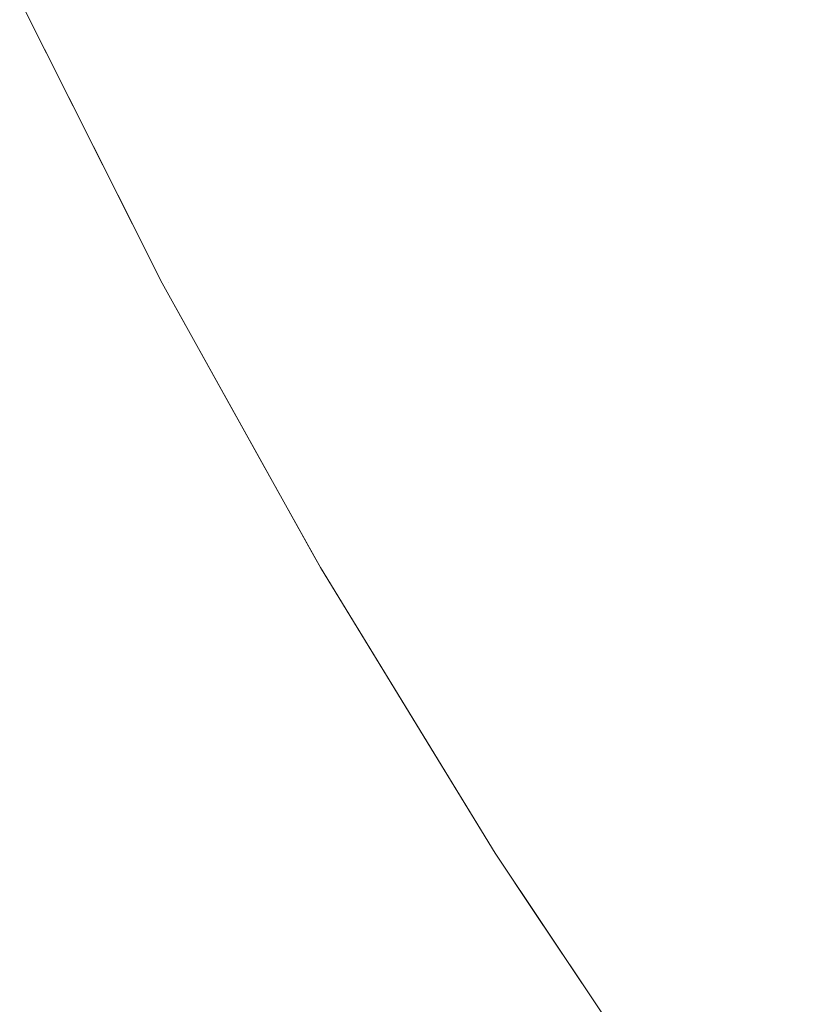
# Model space of a CAD drawing. Header units: centimetres. Extents: x -35.1 to 36.2, y 4.2 to 6.
# Tile 7 of 256: x -35.08446 to -35.07559, y 4.25524 to 4.26624. Entities that reach past the tile are written whole.
import ezdxf

# ---------------------------------------------------------------- set-up
doc = ezdxf.new("R2010")
doc.units = ezdxf.units.CM
doc.header["$LTSCALE"] = 2.54
doc.layers.add('Lucido design-1', color=7, linetype='Continuous')

# ---------------------------------------------------------------- blocks, each defined once
blk = doc.blocks.new('Gruppo-4-1')
at = {"color": 7, "linetype": 'Continuous', "lineweight": 9}
for points, invisible_edges in [([(-35.076831, 4.266157, -2312.390218), (-35.076211, 4.266335, -2312.388781), (-35.077136, 4.268196, -2312.388781), (-35.077761, 4.268028, -2312.390218)], 15), ([(-35.077761, 4.268028, -2312.390218), (-35.078359, 4.267867, -2312.391665), (-35.077425, 4.265986, -2312.391665), (-35.076831, 4.266157, -2312.390218)], 15), ([(-35.077993, 4.265824, -2312.393122), (-35.077425, 4.265986, -2312.391665), (-35.078359, 4.267867, -2312.391665), (-35.078932, 4.267713, -2312.393122)], 15), ([(-35.078932, 4.267713, -2312.393122), (-35.079477, 4.267567, -2312.39459), (-35.078534, 4.265668, -2312.39459), (-35.077993, 4.265824, -2312.393122)], 15), ([(-35.079048, 4.265521, -2312.396068), (-35.078534, 4.265668, -2312.39459), (-35.079477, 4.267567, -2312.39459), (-35.079996, 4.267427, -2312.396068)], 15), ([(-35.079996, 4.267427, -2312.396068), (-35.080486, 4.267295, -2312.397555), (-35.079535, 4.265381, -2312.397555), (-35.079048, 4.265521, -2312.396068)], 15), ([(-35.080913, 4.266092, -2313.043786), (-35.081383, 4.267054, -2313.043786), (-35.080486, 4.267295, -2313.046785), (-35.080019, 4.26634, -2313.046785)], 15), ([(-35.079994, 4.26525, -2312.39905), (-35.079535, 4.265381, -2312.397555), (-35.080486, 4.267295, -2312.397555), (-35.080949, 4.267171, -2312.39905)], 15), ([(-35.076681, 4.267267, -2313.055559), (-35.076211, 4.266335, -2313.055559), (-35.077425, 4.265986, -2313.052675), (-35.0779, 4.266928, -2313.052675)], 15), ([(-35.080949, 4.267171, -2312.39905), (-35.081383, 4.267054, -2312.400554), (-35.080425, 4.265126, -2312.400554), (-35.079994, 4.26525, -2312.39905)], 15), ([(-35.081693, 4.265875, -2313.040757), (-35.082166, 4.266844, -2313.040757), (-35.081383, 4.267054, -2313.043786), (-35.080913, 4.266092, -2313.043786)], 15), ([(-35.080828, 4.265011, -2312.402065), (-35.080425, 4.265126, -2312.400554), (-35.081383, 4.267054, -2312.400554), (-35.081789, 4.266945, -2312.402065)], 15), ([(-35.081789, 4.266945, -2312.402065), (-35.082166, 4.266844, -2312.403583), (-35.081202, 4.264904, -2312.403583), (-35.080828, 4.265011, -2312.402065)], 15), ([(-35.0779, 4.266928, -2313.052675), (-35.077425, 4.265986, -2313.052675), (-35.078534, 4.265668, -2313.04975), (-35.079014, 4.266619, -2313.04975)], 15), ([(-35.082356, 4.265691, -2313.0377), (-35.082832, 4.266665, -2313.0377), (-35.082166, 4.266844, -2313.040757), (-35.081693, 4.265875, -2313.040757)], 15), ([(-35.081547, 4.264805, -2312.405108), (-35.081202, 4.264904, -2312.403583), (-35.082166, 4.266844, -2312.403583), (-35.082514, 4.26675, -2312.405108)], 15), ([(-35.082902, 4.26554, -2313.034621), (-35.08338, 4.266518, -2313.034621), (-35.082832, 4.266665, -2313.0377), (-35.082356, 4.265691, -2313.0377)], 15), ([(-35.082149, 4.264632, -2312.408177), (-35.081863, 4.264714, -2312.40664), (-35.082832, 4.266665, -2312.40664), (-35.083121, 4.266587, -2312.408177)], 15), ([(-35.082514, 4.26675, -2312.405108), (-35.082832, 4.266665, -2312.40664), (-35.081863, 4.264714, -2312.40664), (-35.081547, 4.264805, -2312.405108)], 15), ([(-35.075723, 4.265399, -2313.055559), (-35.076211, 4.266335, -2313.055559), (-35.074894, 4.266712, -2313.058396), (-35.074412, 4.265787, -2313.058396)], 15), ([(-35.083121, 4.266587, -2312.408177), (-35.08338, 4.266518, -2312.409719), (-35.082406, 4.264558, -2312.409719), (-35.082149, 4.264632, -2312.408177)], 15), ([(-35.079014, 4.266619, -2313.04975), (-35.078534, 4.265668, -2313.04975), (-35.079535, 4.265381, -2313.046785), (-35.080019, 4.26634, -2313.046785)], 15), ([(-35.084344, 4.266258, -2312.420608), (-35.084459, 4.266462, -2312.42217), (-35.083364, 4.264287, -2312.42217), (-35.083363, 4.264284, -2312.420608)], 13), ([(-35.083364, 4.264287, -2312.42217), (-35.084459, 4.266462, -2313.02217), (-35.083862, 4.265276, -2313.02217)], 9), ([(-35.083364, 4.264287, -2312.42217), (-35.084459, 4.266462, -2312.42217), (-35.084459, 4.266462, -2313.02217)], 10), ([(-35.083862, 4.265276, -2313.02217), (-35.084459, 4.266462, -2313.02217), (-35.084298, 4.266271, -2313.025294), (-35.083816, 4.265286, -2313.025294)], 14), ([(-35.083328, 4.265421, -2313.031524), (-35.083808, 4.266403, -2313.031524), (-35.08338, 4.266518, -2313.034621), (-35.082902, 4.26554, -2313.034621)], 15), ([(-35.083609, 4.266456, -2312.411265), (-35.083808, 4.266403, -2312.412816), (-35.082831, 4.264437, -2312.412816), (-35.082633, 4.264493, -2312.411265)], 15), ([(-35.082633, 4.264493, -2312.411265), (-35.082406, 4.264558, -2312.409719), (-35.08338, 4.266518, -2312.409719), (-35.083609, 4.266456, -2312.411265)], 15), ([(-35.075565, 4.26652, -2312.387357), (-35.076211, 4.266335, -2312.388781), (-35.075219, 4.264461, -2312.388781), (-35.074578, 4.264657, -2312.387357)], 15), ([(-35.083816, 4.265286, -2313.025294), (-35.084298, 4.266271, -2313.025294), (-35.084114, 4.26632, -2313.028414), (-35.083633, 4.265337, -2313.028414)], 15), ([(-35.083241, 4.264319, -2312.417485), (-35.083134, 4.26435, -2312.415926), (-35.084114, 4.26632, -2312.415926), (-35.084221, 4.266291, -2312.417485)], 15), ([(-35.083633, 4.265337, -2313.028414), (-35.084114, 4.26632, -2313.028414), (-35.083808, 4.266403, -2313.031524), (-35.083328, 4.265421, -2313.031524)], 15), ([(-35.083976, 4.266357, -2312.414369), (-35.084114, 4.26632, -2312.415926), (-35.083134, 4.26435, -2312.415926), (-35.082998, 4.264389, -2312.414369)], 15), ([(-35.082998, 4.264389, -2312.414369), (-35.082831, 4.264437, -2312.412816), (-35.083808, 4.266403, -2312.412816), (-35.083976, 4.266357, -2312.414369)], 15), ([(-35.080019, 4.26634, -2313.046785), (-35.079535, 4.265381, -2313.046785), (-35.080425, 4.265126, -2313.043786), (-35.080913, 4.266092, -2313.043786)], 15), ([(-35.076932, 4.265042, -2313.052675), (-35.077425, 4.265986, -2313.052675), (-35.076211, 4.266335, -2313.055559), (-35.075723, 4.265399, -2313.055559)], 15), ([(-35.075833, 4.264274, -2312.390218), (-35.075219, 4.264461, -2312.388781), (-35.076211, 4.266335, -2312.388781), (-35.076831, 4.266157, -2312.390218)], 15), ([(-35.083363, 4.264284, -2312.420608), (-35.083317, 4.264297, -2312.419046), (-35.084298, 4.266271, -2312.419046), (-35.084344, 4.266258, -2312.420608)], 15), ([(-35.084221, 4.266291, -2312.417485), (-35.084298, 4.266271, -2312.419046), (-35.083317, 4.264297, -2312.419046), (-35.083241, 4.264319, -2312.417485)], 15), ([(-35.080913, 4.266092, -2313.043786), (-35.080425, 4.265126, -2313.043786), (-35.081202, 4.264904, -2313.040757), (-35.081693, 4.265875, -2313.040757)], 15), ([(-35.076831, 4.266157, -2312.390218), (-35.077425, 4.265986, -2312.391665), (-35.076423, 4.264094, -2312.391665), (-35.075833, 4.264274, -2312.390218)], 15), ([(-35.078037, 4.264715, -2313.04975), (-35.078534, 4.265668, -2313.04975), (-35.077425, 4.265986, -2313.052675), (-35.076932, 4.265042, -2313.052675)], 15), ([(-35.076986, 4.263922, -2312.393122), (-35.076423, 4.264094, -2312.391665), (-35.077425, 4.265986, -2312.391665), (-35.077993, 4.265824, -2312.393122)], 15), ([(-35.081693, 4.265875, -2313.040757), (-35.081202, 4.264904, -2313.040757), (-35.081863, 4.264714, -2313.0377), (-35.082356, 4.265691, -2313.0377)], 15), ([(-35.077993, 4.265824, -2312.393122), (-35.078534, 4.265668, -2312.39459), (-35.077523, 4.263758, -2312.39459), (-35.076986, 4.263922, -2312.393122)], 15), ([(-35.074412, 4.265787, -2313.058396), (-35.073914, 4.26486, -2313.058396), (-35.075219, 4.264461, -2313.055559), (-35.075723, 4.265399, -2313.055559)], 15), ([(-35.082356, 4.265691, -2313.0377), (-35.081863, 4.264714, -2313.0377), (-35.082406, 4.264558, -2313.034621), (-35.082902, 4.26554, -2313.034621)], 15), ([(-35.079034, 4.26442, -2313.046785), (-35.079535, 4.265381, -2313.046785), (-35.078534, 4.265668, -2313.04975), (-35.078037, 4.264715, -2313.04975)], 15), ([(-35.078032, 4.263602, -2312.396068), (-35.077523, 4.263758, -2312.39459), (-35.078534, 4.265668, -2312.39459), (-35.079048, 4.265521, -2312.396068)], 15), ([(-35.082902, 4.26554, -2313.034621), (-35.082406, 4.264558, -2313.034621), (-35.082831, 4.264437, -2313.031524), (-35.083328, 4.265421, -2313.031524)], 15), ([(-35.079048, 4.265521, -2312.396068), (-35.079535, 4.265381, -2312.397555), (-35.078515, 4.263455, -2312.397555), (-35.078032, 4.263602, -2312.396068)], 15), ([(-35.083633, 4.265337, -2313.028414), (-35.083134, 4.26435, -2313.028414), (-35.083317, 4.264297, -2313.025294), (-35.083816, 4.265286, -2313.025294)], 15), ([(-35.083328, 4.265421, -2313.031524), (-35.082831, 4.264437, -2313.031524), (-35.083134, 4.26435, -2313.028414), (-35.083633, 4.265337, -2313.028414)], 15), ([(-35.07992, 4.264158, -2313.043786), (-35.080425, 4.265126, -2313.043786), (-35.079535, 4.265381, -2313.046785), (-35.079034, 4.26442, -2313.046785)], 15), ([(-35.07897, 4.263316, -2312.39905), (-35.078515, 4.263455, -2312.397555), (-35.079535, 4.265381, -2312.397555), (-35.079994, 4.26525, -2312.39905)], 15), ([(-35.075723, 4.265399, -2313.055559), (-35.075219, 4.264461, -2313.055559), (-35.076423, 4.264094, -2313.052675), (-35.076932, 4.265042, -2313.052675)], 15), ([(-35.083816, 4.265286, -2313.025294), (-35.083317, 4.264297, -2313.025294), (-35.082867, 4.263299, -2313.02217), (-35.083862, 4.265276, -2313.02217)], 11), ([(-35.083862, 4.265276, -2313.02217), (-35.082867, 4.263299, -2313.02217), (-35.082867, 4.263299, -2312.42217), (-35.083364, 4.264287, -2312.42217)], 10), ([(-35.079994, 4.26525, -2312.39905), (-35.080425, 4.265126, -2312.400554), (-35.079398, 4.263186, -2312.400554), (-35.07897, 4.263316, -2312.39905)], 15), ([(-35.080694, 4.263929, -2313.040757), (-35.081202, 4.264904, -2313.040757), (-35.080425, 4.265126, -2313.043786), (-35.07992, 4.264158, -2313.043786)], 15), ([(-35.079797, 4.263064, -2312.402065), (-35.079398, 4.263186, -2312.400554), (-35.080425, 4.265126, -2312.400554), (-35.080828, 4.265011, -2312.402065)], 15), ([(-35.080828, 4.265011, -2312.402065), (-35.081202, 4.264904, -2312.403583), (-35.080168, 4.262951, -2312.403583), (-35.079797, 4.263064, -2312.402065)], 15), ([(-35.076932, 4.265042, -2313.052675), (-35.076423, 4.264094, -2313.052675), (-35.077523, 4.263758, -2313.04975), (-35.078037, 4.264715, -2313.04975)], 15), ([(-35.081352, 4.263734, -2313.0377), (-35.081863, 4.264714, -2313.0377), (-35.081202, 4.264904, -2313.040757), (-35.080694, 4.263929, -2313.040757)], 15), ([(-35.08051, 4.262846, -2312.405108), (-35.080168, 4.262951, -2312.403583), (-35.081202, 4.264904, -2312.403583), (-35.081547, 4.264805, -2312.405108)], 15), ([(-35.081547, 4.264805, -2312.405108), (-35.081863, 4.264714, -2312.40664), (-35.080823, 4.262751, -2312.40664), (-35.08051, 4.262846, -2312.405108)], 15), ([(-35.081893, 4.263574, -2313.034621), (-35.082406, 4.264558, -2313.034621), (-35.081863, 4.264714, -2313.0377), (-35.081352, 4.263734, -2313.0377)], 15), ([(-35.081107, 4.262664, -2312.408177), (-35.080823, 4.262751, -2312.40664), (-35.081863, 4.264714, -2312.40664), (-35.082149, 4.264632, -2312.408177)], 15), ([(-35.078037, 4.264715, -2313.04975), (-35.077523, 4.263758, -2313.04975), (-35.078515, 4.263455, -2313.046785), (-35.079034, 4.26442, -2313.046785)], 15), ([(-35.082316, 4.263449, -2313.031524), (-35.082831, 4.264437, -2313.031524), (-35.082406, 4.264558, -2313.034621), (-35.081893, 4.263574, -2313.034621)], 15), ([(-35.081587, 4.262518, -2312.411265), (-35.081362, 4.262586, -2312.409719), (-35.082406, 4.264558, -2312.409719), (-35.082633, 4.264493, -2312.411265)], 15), ([(-35.082149, 4.264632, -2312.408177), (-35.082406, 4.264558, -2312.409719), (-35.081362, 4.262586, -2312.409719), (-35.081107, 4.262664, -2312.408177)], 15), ([(-35.082633, 4.264493, -2312.411265), (-35.082831, 4.264437, -2312.412816), (-35.081783, 4.262458, -2312.412816), (-35.081587, 4.262518, -2312.411265)], 15), ([(-35.075896, 4.263143, -2313.052675), (-35.076423, 4.264094, -2313.052675), (-35.075219, 4.264461, -2313.055559), (-35.074697, 4.26352, -2313.055559)], 15), ([(-35.074767, 4.26238, -2312.390218), (-35.074158, 4.262577, -2312.388781), (-35.075219, 4.264461, -2312.388781), (-35.075833, 4.264274, -2312.390218)], 15), ([(-35.0828, 4.263305, -2313.025294), (-35.083317, 4.264297, -2313.025294), (-35.083134, 4.26435, -2313.028414), (-35.082618, 4.263359, -2313.028414)], 15), ([(-35.08219, 4.262334, -2312.417485), (-35.082084, 4.262366, -2312.415926), (-35.083134, 4.26435, -2312.415926), (-35.083241, 4.264319, -2312.417485)], 15), ([(-35.082618, 4.263359, -2313.028414), (-35.083134, 4.26435, -2313.028414), (-35.082831, 4.264437, -2313.031524), (-35.082316, 4.263449, -2313.031524)], 15), ([(-35.082998, 4.264389, -2312.414369), (-35.083134, 4.26435, -2312.415926), (-35.082084, 4.262366, -2312.415926), (-35.081948, 4.262407, -2312.414369)], 15), ([(-35.081948, 4.262407, -2312.414369), (-35.081783, 4.262458, -2312.412816), (-35.082831, 4.264437, -2312.412816), (-35.082998, 4.264389, -2312.414369)], 15), ([(-35.079034, 4.26442, -2313.046785), (-35.078515, 4.263455, -2313.046785), (-35.079398, 4.263186, -2313.043786), (-35.07992, 4.264158, -2313.043786)], 15), ([(-35.083363, 4.264284, -2312.420608), (-35.083364, 4.264287, -2312.42217), (-35.082867, 4.263299, -2312.42217)], 9), ([(-35.082311, 4.262297, -2312.420608), (-35.082265, 4.262311, -2312.419046), (-35.083317, 4.264297, -2312.419046), (-35.083363, 4.264284, -2312.420608)], 15), ([(-35.082867, 4.263299, -2312.42217), (-35.082311, 4.262297, -2312.420608), (-35.083363, 4.264284, -2312.420608)], 11), ([(-35.083241, 4.264319, -2312.417485), (-35.083317, 4.264297, -2312.419046), (-35.082265, 4.262311, -2312.419046), (-35.08219, 4.262334, -2312.417485)], 15), ([(-35.082867, 4.263299, -2313.02217), (-35.083317, 4.264297, -2313.025294), (-35.0828, 4.263305, -2313.025294)], 11), ([(-35.075833, 4.264274, -2312.390218), (-35.076423, 4.264094, -2312.391665), (-35.075351, 4.26219, -2312.391665), (-35.074767, 4.26238, -2312.390218)], 15), ([(-35.07992, 4.264158, -2313.043786), (-35.079398, 4.263186, -2313.043786), (-35.080168, 4.262951, -2313.040757), (-35.080694, 4.263929, -2313.040757)], 15), ([(-35.07699, 4.262799, -2313.04975), (-35.077523, 4.263758, -2313.04975), (-35.076423, 4.264094, -2313.052675), (-35.075896, 4.263143, -2313.052675)], 15), ([(-35.075909, 4.262009, -2312.393122), (-35.075351, 4.26219, -2312.391665), (-35.076423, 4.264094, -2312.391665), (-35.076986, 4.263922, -2312.393122)], 15), ([(-35.080694, 4.263929, -2313.040757), (-35.080168, 4.262951, -2313.040757), (-35.080823, 4.262751, -2313.0377), (-35.081352, 4.263734, -2313.0377)], 15), ([(-35.076986, 4.263922, -2312.393122), (-35.077523, 4.263758, -2312.39459), (-35.076441, 4.261837, -2312.39459), (-35.075909, 4.262009, -2312.393122)], 15), ([(-35.081352, 4.263734, -2313.0377), (-35.080823, 4.262751, -2313.0377), (-35.081362, 4.262586, -2313.034621), (-35.081893, 4.263574, -2313.034621)], 15), ([(-35.077979, 4.262488, -2313.046785), (-35.078515, 4.263455, -2313.046785), (-35.077523, 4.263758, -2313.04975), (-35.07699, 4.262799, -2313.04975)], 15), ([(-35.076946, 4.261673, -2312.396068), (-35.076441, 4.261837, -2312.39459), (-35.077523, 4.263758, -2312.39459), (-35.078032, 4.263602, -2312.396068)], 15), ([(-35.081893, 4.263574, -2313.034621), (-35.081362, 4.262586, -2313.034621), (-35.081783, 4.262458, -2313.031524), (-35.082316, 4.263449, -2313.031524)], 15), ([(-35.078032, 4.263602, -2312.396068), (-35.078515, 4.263455, -2312.397555), (-35.077424, 4.261518, -2312.397555), (-35.076946, 4.261673, -2312.396068)], 15), ([(-35.078857, 4.262211, -2313.043786), (-35.079398, 4.263186, -2313.043786), (-35.078515, 4.263455, -2313.046785), (-35.077979, 4.262488, -2313.046785)], 15), ([(-35.077875, 4.261372, -2312.39905), (-35.077424, 4.261518, -2312.397555), (-35.078515, 4.263455, -2312.397555), (-35.07897, 4.263316, -2312.39905)], 15), ([(-35.074697, 4.26352, -2313.055559), (-35.074158, 4.262577, -2313.055559), (-35.075351, 4.26219, -2313.052675), (-35.075896, 4.263143, -2313.052675)], 15), ([(-35.082618, 4.263359, -2313.028414), (-35.082084, 4.262366, -2313.028414), (-35.082265, 4.262311, -2313.025294), (-35.0828, 4.263305, -2313.025294)], 15), ([(-35.082316, 4.263449, -2313.031524), (-35.081783, 4.262458, -2313.031524), (-35.082084, 4.262366, -2313.028414), (-35.082618, 4.263359, -2313.028414)], 15), ([(-35.0828, 4.263305, -2313.025294), (-35.082265, 4.262311, -2313.025294), (-35.082312, 4.2623, -2313.02217), (-35.082867, 4.263299, -2313.02217)], 11), ([(-35.082311, 4.262297, -2312.420608), (-35.082867, 4.263299, -2312.42217), (-35.081197, 4.260295, -2312.42217), (-35.081185, 4.260298, -2312.420608)], 13), ([(-35.082867, 4.263299, -2313.02217), (-35.082312, 4.2623, -2313.02217), (-35.0811, 4.260121, -2312.42217), (-35.081197, 4.260295, -2312.42217)], 10), ([(-35.081197, 4.260295, -2312.42217), (-35.082867, 4.263299, -2312.42217), (-35.082867, 4.263299, -2313.02217)], 10), ([(-35.07897, 4.263316, -2312.39905), (-35.079398, 4.263186, -2312.400554), (-35.078299, 4.261234, -2312.400554), (-35.077875, 4.261372, -2312.39905)], 15), ([(-35.079624, 4.26197, -2313.040757), (-35.080168, 4.262951, -2313.040757), (-35.079398, 4.263186, -2313.043786), (-35.078857, 4.262211, -2313.043786)], 15), ([(-35.078694, 4.261106, -2312.402065), (-35.078299, 4.261234, -2312.400554), (-35.079398, 4.263186, -2312.400554), (-35.079797, 4.263064, -2312.402065)], 15), ([(-35.075896, 4.263143, -2313.052675), (-35.075351, 4.26219, -2313.052675), (-35.076441, 4.261837, -2313.04975), (-35.07699, 4.262799, -2313.04975)], 15), ([(-35.079797, 4.263064, -2312.402065), (-35.080168, 4.262951, -2312.403583), (-35.079062, 4.260987, -2312.403583), (-35.078694, 4.261106, -2312.402065)], 15), ([(-35.080276, 4.261765, -2313.0377), (-35.080823, 4.262751, -2313.0377), (-35.080168, 4.262951, -2313.040757), (-35.079624, 4.26197, -2313.040757)], 15), ([(-35.079401, 4.260877, -2312.405108), (-35.079062, 4.260987, -2312.403583), (-35.080168, 4.262951, -2312.403583), (-35.08051, 4.262846, -2312.405108)], 15), ([(-35.08051, 4.262846, -2312.405108), (-35.080823, 4.262751, -2312.40664), (-35.079711, 4.260776, -2312.40664), (-35.079401, 4.260877, -2312.405108)], 15), ([(-35.07699, 4.262799, -2313.04975), (-35.076441, 4.261837, -2313.04975), (-35.077424, 4.261518, -2313.046785), (-35.077979, 4.262488, -2313.046785)], 15), ([(-35.080813, 4.261596, -2313.034621), (-35.081362, 4.262586, -2313.034621), (-35.080823, 4.262751, -2313.0377), (-35.080276, 4.261765, -2313.0377)], 15), ([(-35.079993, 4.260685, -2312.408177), (-35.079711, 4.260776, -2312.40664), (-35.080823, 4.262751, -2312.40664), (-35.081107, 4.262664, -2312.408177)], 15), ([(-35.081232, 4.261464, -2313.031524), (-35.081783, 4.262458, -2313.031524), (-35.081362, 4.262586, -2313.034621), (-35.080813, 4.261596, -2313.034621)], 15), ([(-35.080468, 4.260531, -2312.411265), (-35.080245, 4.260603, -2312.409719), (-35.081362, 4.262586, -2312.409719), (-35.081587, 4.262518, -2312.411265)], 15), ([(-35.081107, 4.262664, -2312.408177), (-35.081362, 4.262586, -2312.409719), (-35.080245, 4.260603, -2312.409719), (-35.079993, 4.260685, -2312.408177)], 15), ([(-35.081587, 4.262518, -2312.411265), (-35.081783, 4.262458, -2312.412816), (-35.080662, 4.260468, -2312.412816), (-35.080468, 4.260531, -2312.411265)], 15), ([(-35.077979, 4.262488, -2313.046785), (-35.077424, 4.261518, -2313.046785), (-35.078299, 4.261234, -2313.043786), (-35.078857, 4.262211, -2313.043786)], 15), ([(-35.081712, 4.261313, -2313.025294), (-35.082265, 4.262311, -2313.025294), (-35.082084, 4.262366, -2313.028414), (-35.081532, 4.26137, -2313.028414)], 15), ([(-35.081066, 4.260337, -2312.417485), (-35.080961, 4.260371, -2312.415926), (-35.082084, 4.262366, -2312.415926), (-35.08219, 4.262334, -2312.417485)], 15), ([(-35.081532, 4.26137, -2313.028414), (-35.082084, 4.262366, -2313.028414), (-35.081783, 4.262458, -2313.031524), (-35.081232, 4.261464, -2313.031524)], 15), ([(-35.081948, 4.262407, -2312.414369), (-35.082084, 4.262366, -2312.415926), (-35.080961, 4.260371, -2312.415926), (-35.080826, 4.260415, -2312.414369)], 15), ([(-35.080826, 4.260415, -2312.414369), (-35.080662, 4.260468, -2312.412816), (-35.081783, 4.262458, -2312.412816), (-35.081948, 4.262407, -2312.414369)], 15), ([(-35.081757, 4.261303, -2313.02217), (-35.082312, 4.2623, -2313.02217), (-35.082265, 4.262311, -2313.025294), (-35.081712, 4.261313, -2313.025294)], 14), ([(-35.082312, 4.2623, -2313.02217), (-35.081757, 4.261303, -2313.02217), (-35.0811, 4.260121, -2313.02217), (-35.0811, 4.260121, -2312.42217)], 12), ([(-35.081185, 4.260298, -2312.420608), (-35.08114, 4.260313, -2312.419046), (-35.082265, 4.262311, -2312.419046), (-35.082311, 4.262297, -2312.420608)], 15), ([(-35.08219, 4.262334, -2312.417485), (-35.082265, 4.262311, -2312.419046), (-35.08114, 4.260313, -2312.419046), (-35.081066, 4.260337, -2312.417485)], 15), ([(-35.078857, 4.262211, -2313.043786), (-35.078299, 4.261234, -2313.043786), (-35.079062, 4.260987, -2313.040757), (-35.079624, 4.26197, -2313.040757)], 15), ([(-35.075873, 4.260873, -2313.04975), (-35.076441, 4.261837, -2313.04975), (-35.075351, 4.26219, -2313.052675), (-35.074788, 4.261235, -2313.052675)], 15), ([(-35.07476, 4.260087, -2312.393122), (-35.074207, 4.260278, -2312.391665), (-35.075351, 4.26219, -2312.391665), (-35.075909, 4.262009, -2312.393122)], 15), ([(-35.079624, 4.26197, -2313.040757), (-35.079062, 4.260987, -2313.040757), (-35.079711, 4.260776, -2313.0377), (-35.080276, 4.261765, -2313.0377)], 15), ([(-35.075909, 4.262009, -2312.393122), (-35.076441, 4.261837, -2312.39459), (-35.075286, 4.259906, -2312.39459), (-35.07476, 4.260087, -2312.393122)], 15), ([(-35.076852, 4.260546, -2313.046785), (-35.077424, 4.261518, -2313.046785), (-35.076441, 4.261837, -2313.04975), (-35.075873, 4.260873, -2313.04975)], 15), ([(-35.075787, 4.259734, -2312.396068), (-35.075286, 4.259906, -2312.39459), (-35.076441, 4.261837, -2312.39459), (-35.076946, 4.261673, -2312.396068)], 15), ([(-35.080276, 4.261765, -2313.0377), (-35.079711, 4.260776, -2313.0377), (-35.080245, 4.260603, -2313.034621), (-35.080813, 4.261596, -2313.034621)], 15), ([(-35.080813, 4.261596, -2313.034621), (-35.080245, 4.260603, -2313.034621), (-35.080662, 4.260468, -2313.031524), (-35.081232, 4.261464, -2313.031524)], 15), ([(-35.076946, 4.261673, -2312.396068), (-35.077424, 4.261518, -2312.397555), (-35.07626, 4.259571, -2312.397555), (-35.075787, 4.259734, -2312.396068)], 15), ([(-35.077722, 4.260255, -2313.043786), (-35.078299, 4.261234, -2313.043786), (-35.077424, 4.261518, -2313.046785), (-35.076852, 4.260546, -2313.046785)], 15), ([(-35.076707, 4.259418, -2312.39905), (-35.07626, 4.259571, -2312.397555), (-35.077424, 4.261518, -2312.397555), (-35.077875, 4.261372, -2312.39905)], 15), ([(-35.081532, 4.26137, -2313.028414), (-35.080961, 4.260371, -2313.028414), (-35.08114, 4.260313, -2313.025294), (-35.081712, 4.261313, -2313.025294)], 15), ([(-35.081232, 4.261464, -2313.031524), (-35.080662, 4.260468, -2313.031524), (-35.080961, 4.260371, -2313.028414), (-35.081532, 4.26137, -2313.028414)], 15), ([(-35.077875, 4.261372, -2312.39905), (-35.078299, 4.261234, -2312.400554), (-35.077126, 4.259273, -2312.400554), (-35.076707, 4.259418, -2312.39905)], 15), ([(-35.081712, 4.261313, -2313.025294), (-35.08114, 4.260313, -2313.025294), (-35.0811, 4.260121, -2313.02217), (-35.081757, 4.261303, -2313.02217)], 11), ([(-35.078481, 4.260001, -2313.040757), (-35.079062, 4.260987, -2313.040757), (-35.078299, 4.261234, -2313.043786), (-35.077722, 4.260255, -2313.043786)], 15), ([(-35.077518, 4.259139, -2312.402065), (-35.077126, 4.259273, -2312.400554), (-35.078299, 4.261234, -2312.400554), (-35.078694, 4.261106, -2312.402065)], 15), ([(-35.074788, 4.261235, -2313.052675), (-35.074207, 4.260278, -2313.052675), (-35.075286, 4.259906, -2313.04975), (-35.075873, 4.260873, -2313.04975)], 15), ([(-35.078694, 4.261106, -2312.402065), (-35.079062, 4.260987, -2312.403583), (-35.077882, 4.259013, -2312.403583), (-35.077518, 4.259139, -2312.402065)], 15), ([(-35.079128, 4.259785, -2313.0377), (-35.079711, 4.260776, -2313.0377), (-35.079062, 4.260987, -2313.040757), (-35.078481, 4.260001, -2313.040757)], 15), ([(-35.078218, 4.258898, -2312.405108), (-35.077882, 4.259013, -2312.403583), (-35.079062, 4.260987, -2312.403583), (-35.079401, 4.260877, -2312.405108)], 15), ([(-35.079401, 4.260877, -2312.405108), (-35.079711, 4.260776, -2312.40664), (-35.078525, 4.258792, -2312.40664), (-35.078218, 4.258898, -2312.405108)], 15), ([(-35.075873, 4.260873, -2313.04975), (-35.075286, 4.259906, -2313.04975), (-35.07626, 4.259571, -2313.046785), (-35.076852, 4.260546, -2313.046785)], 15), ([(-35.079659, 4.259608, -2313.034621), (-35.080245, 4.260603, -2313.034621), (-35.079711, 4.260776, -2313.0377), (-35.079128, 4.259785, -2313.0377)], 15), ([(-35.078804, 4.258696, -2312.408177), (-35.078525, 4.258792, -2312.40664), (-35.079711, 4.260776, -2312.40664), (-35.079993, 4.260685, -2312.408177)], 15), ([(-35.080074, 4.259469, -2313.031524), (-35.080662, 4.260468, -2313.031524), (-35.080245, 4.260603, -2313.034621), (-35.079659, 4.259608, -2313.034621)], 15), ([(-35.079275, 4.258534, -2312.411265), (-35.079054, 4.25861, -2312.409719), (-35.080245, 4.260603, -2312.409719), (-35.080468, 4.260531, -2312.411265)], 15), ([(-35.079993, 4.260685, -2312.408177), (-35.080245, 4.260603, -2312.409719), (-35.079054, 4.25861, -2312.409719), (-35.078804, 4.258696, -2312.408177)], 15), ([(-35.080468, 4.260531, -2312.411265), (-35.080662, 4.260468, -2312.412816), (-35.079467, 4.258468, -2312.412816), (-35.079275, 4.258534, -2312.411265)], 15), ([(-35.076852, 4.260546, -2313.046785), (-35.07626, 4.259571, -2313.046785), (-35.077126, 4.259273, -2313.043786), (-35.077722, 4.260255, -2313.043786)], 15), ([(-35.08055, 4.25931, -2313.025294), (-35.08114, 4.260313, -2313.025294), (-35.080961, 4.260371, -2313.028414), (-35.080371, 4.25937, -2313.028414)], 15), ([(-35.079866, 4.258331, -2312.417485), (-35.079762, 4.258367, -2312.415926), (-35.080961, 4.260371, -2312.415926), (-35.081066, 4.260337, -2312.417485)], 15), ([(-35.080371, 4.25937, -2313.028414), (-35.080961, 4.260371, -2313.028414), (-35.080662, 4.260468, -2313.031524), (-35.080074, 4.259469, -2313.031524)], 15), ([(-35.080826, 4.260415, -2312.414369), (-35.080961, 4.260371, -2312.415926), (-35.079762, 4.258367, -2312.415926), (-35.079629, 4.258412, -2312.414369)], 15), ([(-35.079629, 4.258412, -2312.414369), (-35.079467, 4.258468, -2312.412816), (-35.080662, 4.260468, -2312.412816), (-35.080826, 4.260415, -2312.414369)], 15), ([(-35.081185, 4.260298, -2312.420608), (-35.081197, 4.260295, -2312.42217), (-35.0811, 4.260121, -2312.42217)], 9), ([(-35.079985, 4.25829, -2312.420608), (-35.07994, 4.258305, -2312.419046), (-35.08114, 4.260313, -2312.419046), (-35.081185, 4.260298, -2312.420608)], 15), ([(-35.079985, 4.25829, -2312.420608), (-35.081185, 4.260298, -2312.420608), (-35.0811, 4.260121, -2312.42217)], 11), ([(-35.081066, 4.260337, -2312.417485), (-35.08114, 4.260313, -2312.419046), (-35.07994, 4.258305, -2312.419046), (-35.079866, 4.258331, -2312.417485)], 15), ([(-35.0811, 4.260121, -2313.02217), (-35.08114, 4.260313, -2313.025294), (-35.08055, 4.25931, -2313.025294)], 11), ([(-35.077722, 4.260255, -2313.043786), (-35.077126, 4.259273, -2313.043786), (-35.077882, 4.259013, -2313.040757), (-35.078481, 4.260001, -2313.040757)], 15), ([(-35.0811, 4.260121, -2312.42217), (-35.079148, 4.256929, -2312.42217), (-35.079985, 4.25829, -2312.420608)], 10), ([(-35.079148, 4.256929, -2312.42217), (-35.0811, 4.260121, -2312.42217), (-35.0811, 4.260121, -2313.02217), (-35.079983, 4.258295, -2313.02217)], 10), ([(-35.08055, 4.25931, -2313.025294), (-35.07994, 4.258305, -2313.025294), (-35.079983, 4.258295, -2313.02217), (-35.0811, 4.260121, -2313.02217)], 11), ([(-35.078481, 4.260001, -2313.040757), (-35.077882, 4.259013, -2313.040757), (-35.078525, 4.258792, -2313.0377), (-35.079128, 4.259785, -2313.0377)], 15), ([(-35.075651, 4.258595, -2313.046785), (-35.07626, 4.259571, -2313.046785), (-35.075286, 4.259906, -2313.04975), (-35.074682, 4.258938, -2313.04975)], 15), ([(-35.074553, 4.257788, -2312.396068), (-35.074058, 4.257968, -2312.39459), (-35.075286, 4.259906, -2312.39459), (-35.075787, 4.259734, -2312.396068)], 15), ([(-35.079128, 4.259785, -2313.0377), (-35.078525, 4.258792, -2313.0377), (-35.079054, 4.25861, -2313.034621), (-35.079659, 4.259608, -2313.034621)], 15), ([(-35.075787, 4.259734, -2312.396068), (-35.07626, 4.259571, -2312.397555), (-35.075022, 4.257617, -2312.397555), (-35.074553, 4.257788, -2312.396068)], 15), ([(-35.079659, 4.259608, -2313.034621), (-35.079054, 4.25861, -2313.034621), (-35.079467, 4.258468, -2313.031524), (-35.080074, 4.259469, -2313.031524)], 15), ([(-35.076512, 4.25829, -2313.043786), (-35.077126, 4.259273, -2313.043786), (-35.07626, 4.259571, -2313.046785), (-35.075651, 4.258595, -2313.046785)], 15), ([(-35.075464, 4.257456, -2312.39905), (-35.075022, 4.257617, -2312.397555), (-35.07626, 4.259571, -2312.397555), (-35.076707, 4.259418, -2312.39905)], 15), ([(-35.080074, 4.259469, -2313.031524), (-35.079467, 4.258468, -2313.031524), (-35.079762, 4.258367, -2313.028414), (-35.080371, 4.25937, -2313.028414)], 15), ([(-35.076707, 4.259418, -2312.39905), (-35.077126, 4.259273, -2312.400554), (-35.075879, 4.257304, -2312.400554), (-35.075464, 4.257456, -2312.39905)], 15), ([(-35.080371, 4.25937, -2313.028414), (-35.079762, 4.258367, -2313.028414), (-35.07994, 4.258305, -2313.025294), (-35.08055, 4.25931, -2313.025294)], 15), ([(-35.077264, 4.258024, -2313.040757), (-35.077882, 4.259013, -2313.040757), (-35.077126, 4.259273, -2313.043786), (-35.076512, 4.25829, -2313.043786)], 15), ([(-35.076266, 4.257163, -2312.402065), (-35.075879, 4.257304, -2312.400554), (-35.077126, 4.259273, -2312.400554), (-35.077518, 4.259139, -2312.402065)], 15), ([(-35.077518, 4.259139, -2312.402065), (-35.077882, 4.259013, -2312.403583), (-35.076626, 4.257032, -2312.403583), (-35.076266, 4.257163, -2312.402065)], 15), ([(-35.077904, 4.257797, -2313.0377), (-35.078525, 4.258792, -2313.0377), (-35.077882, 4.259013, -2313.040757), (-35.077264, 4.258024, -2313.040757)], 15), ([(-35.076958, 4.256911, -2312.405108), (-35.076626, 4.257032, -2312.403583), (-35.077882, 4.259013, -2312.403583), (-35.078218, 4.258898, -2312.405108)], 15), ([(-35.078218, 4.258898, -2312.405108), (-35.078525, 4.258792, -2312.40664), (-35.077263, 4.2568, -2312.40664), (-35.076958, 4.256911, -2312.405108)], 15), ([(-35.074682, 4.258938, -2313.04975), (-35.074058, 4.257968, -2313.04975), (-35.075022, 4.257617, -2313.046785), (-35.075651, 4.258595, -2313.046785)], 15), ([(-35.07843, 4.257611, -2313.034621), (-35.079054, 4.25861, -2313.034621), (-35.078525, 4.258792, -2313.0377), (-35.077904, 4.257797, -2313.0377)], 15), ([(-35.077538, 4.2567, -2312.408177), (-35.077263, 4.2568, -2312.40664), (-35.078525, 4.258792, -2312.40664), (-35.078804, 4.258696, -2312.408177)], 15), ([(-35.07884, 4.257465, -2313.031524), (-35.079467, 4.258468, -2313.031524), (-35.079054, 4.25861, -2313.034621), (-35.07843, 4.257611, -2313.034621)], 15), ([(-35.078004, 4.25653, -2312.411265), (-35.077786, 4.256609, -2312.409719), (-35.079054, 4.25861, -2312.409719), (-35.079275, 4.258534, -2312.411265)], 15), ([(-35.078804, 4.258696, -2312.408177), (-35.079054, 4.25861, -2312.409719), (-35.077786, 4.256609, -2312.409719), (-35.077538, 4.2567, -2312.408177)], 15), ([(-35.079275, 4.258534, -2312.411265), (-35.079467, 4.258468, -2312.412816), (-35.078194, 4.256461, -2312.412816), (-35.078004, 4.25653, -2312.411265)], 15), ([(-35.075651, 4.258595, -2313.046785), (-35.075022, 4.257617, -2313.046785), (-35.075879, 4.257304, -2313.043786), (-35.076512, 4.25829, -2313.043786)], 15), ([(-35.079134, 4.257361, -2313.028414), (-35.079762, 4.258367, -2313.028414), (-35.079467, 4.258468, -2313.031524), (-35.07884, 4.257465, -2313.031524)], 15), ([(-35.079629, 4.258412, -2312.414369), (-35.079762, 4.258367, -2312.415926), (-35.078487, 4.256354, -2312.415926), (-35.078355, 4.256402, -2312.414369)], 15), ([(-35.078355, 4.256402, -2312.414369), (-35.078194, 4.256461, -2312.412816), (-35.079467, 4.258468, -2312.412816), (-35.079629, 4.258412, -2312.414369)], 15), ([(-35.078707, 4.256274, -2312.420608), (-35.078663, 4.25629, -2312.419046), (-35.07994, 4.258305, -2312.419046), (-35.079985, 4.25829, -2312.420608)], 15), ([(-35.078707, 4.256274, -2312.420608), (-35.079985, 4.25829, -2312.420608), (-35.079148, 4.256929, -2312.42217)], 11), ([(-35.079148, 4.256929, -2313.02217), (-35.079983, 4.258295, -2313.02217), (-35.07994, 4.258305, -2313.025294), (-35.079311, 4.257299, -2313.025294)], 14), ([(-35.079983, 4.258295, -2313.02217), (-35.079148, 4.256929, -2313.02217), (-35.079148, 4.256929, -2312.42217)], 10), ([(-35.079311, 4.257299, -2313.025294), (-35.07994, 4.258305, -2313.025294), (-35.079762, 4.258367, -2313.028414), (-35.079134, 4.257361, -2313.028414)], 15), ([(-35.079866, 4.258331, -2312.417485), (-35.07994, 4.258305, -2312.419046), (-35.078663, 4.25629, -2312.419046), (-35.07859, 4.256317, -2312.417485)], 15), ([(-35.07859, 4.256317, -2312.417485), (-35.078487, 4.256354, -2312.415926), (-35.079762, 4.258367, -2312.415926), (-35.079866, 4.258331, -2312.417485)], 15), ([(-35.076512, 4.25829, -2313.043786), (-35.075879, 4.257304, -2313.043786), (-35.076626, 4.257032, -2313.040757), (-35.077264, 4.258024, -2313.040757)], 15), ([(-35.077264, 4.258024, -2313.040757), (-35.076626, 4.257032, -2313.040757), (-35.077263, 4.2568, -2313.0377), (-35.077904, 4.257797, -2313.0377)], 15), ([(-35.077904, 4.257797, -2313.0377), (-35.077263, 4.2568, -2313.0377), (-35.077786, 4.256609, -2313.034621), (-35.07843, 4.257611, -2313.034621)], 15), ([(-35.07843, 4.257611, -2313.034621), (-35.077786, 4.256609, -2313.034621), (-35.078194, 4.256461, -2313.031524), (-35.07884, 4.257465, -2313.031524)], 15), ([(-35.075226, 4.256318, -2313.043786), (-35.075879, 4.257304, -2313.043786), (-35.075022, 4.257617, -2313.046785), (-35.074374, 4.256637, -2313.046785)], 15), ([(-35.07884, 4.257465, -2313.031524), (-35.078194, 4.256461, -2313.031524), (-35.078487, 4.256354, -2313.028414), (-35.079134, 4.257361, -2313.028414)], 15), ([(-35.075464, 4.257456, -2312.39905), (-35.075879, 4.257304, -2312.400554), (-35.074554, 4.25533, -2312.400554), (-35.074143, 4.255488, -2312.39905)], 15), ([(-35.079134, 4.257361, -2313.028414), (-35.078487, 4.256354, -2313.028414), (-35.078663, 4.25629, -2313.025294), (-35.079311, 4.257299, -2313.025294)], 15), ([(-35.079311, 4.257299, -2313.025294), (-35.078663, 4.25629, -2313.025294), (-35.079148, 4.256929, -2313.02217)], 11), ([(-35.075969, 4.256039, -2313.040757), (-35.076626, 4.257032, -2313.040757), (-35.075879, 4.257304, -2313.043786), (-35.075226, 4.256318, -2313.043786)], 15), ([(-35.074937, 4.255182, -2312.402065), (-35.074554, 4.25533, -2312.400554), (-35.075879, 4.257304, -2312.400554), (-35.076266, 4.257163, -2312.402065)], 15), ([(-35.076266, 4.257163, -2312.402065), (-35.076626, 4.257032, -2312.403583), (-35.075293, 4.255045, -2312.403583), (-35.074937, 4.255182, -2312.402065)], 15), ([(-35.076602, 4.255802, -2313.0377), (-35.077263, 4.2568, -2313.0377), (-35.076626, 4.257032, -2313.040757), (-35.075969, 4.256039, -2313.040757)], 15), ([(-35.075621, 4.254918, -2312.405108), (-35.075293, 4.255045, -2312.403583), (-35.076626, 4.257032, -2312.403583), (-35.076958, 4.256911, -2312.405108)], 15), ([(-35.079148, 4.256929, -2312.42217), (-35.078711, 4.256276, -2312.42217), (-35.078707, 4.256274, -2312.420608)], 10), ([(-35.078711, 4.256276, -2312.42217), (-35.079148, 4.256929, -2313.02217), (-35.078036, 4.255269, -2313.02217)], 9), ([(-35.078711, 4.256276, -2312.42217), (-35.079148, 4.256929, -2312.42217), (-35.079148, 4.256929, -2313.02217)], 10), ([(-35.078036, 4.255269, -2313.02217), (-35.079148, 4.256929, -2313.02217), (-35.078663, 4.25629, -2313.025294), (-35.077995, 4.25528, -2313.025294)], 14), ([(-35.076958, 4.256911, -2312.405108), (-35.077263, 4.2568, -2312.40664), (-35.075922, 4.254802, -2312.40664), (-35.075621, 4.254918, -2312.405108)], 15), ([(-35.077122, 4.255607, -2313.034621), (-35.077786, 4.256609, -2313.034621), (-35.077263, 4.2568, -2313.0377), (-35.076602, 4.255802, -2313.0377)], 15), ([(-35.076195, 4.254697, -2312.408177), (-35.075922, 4.254802, -2312.40664), (-35.077263, 4.2568, -2312.40664), (-35.077538, 4.2567, -2312.408177)], 15), ([(-35.077538, 4.2567, -2312.408177), (-35.077786, 4.256609, -2312.409719), (-35.076439, 4.254602, -2312.409719), (-35.076195, 4.254697, -2312.408177)], 15), ([(-35.077529, 4.255454, -2313.031524), (-35.078194, 4.256461, -2313.031524), (-35.077786, 4.256609, -2313.034621), (-35.077122, 4.255607, -2313.034621)], 15), ([(-35.078004, 4.25653, -2312.411265), (-35.078194, 4.256461, -2312.412816), (-35.076843, 4.254447, -2312.412816), (-35.076655, 4.254519, -2312.411265)], 15), ([(-35.076655, 4.254519, -2312.411265), (-35.076439, 4.254602, -2312.409719), (-35.077786, 4.256609, -2312.409719), (-35.078004, 4.25653, -2312.411265)], 15), ([(-35.07782, 4.255345, -2313.028414), (-35.078487, 4.256354, -2313.028414), (-35.078194, 4.256461, -2313.031524), (-35.077529, 4.255454, -2313.031524)], 15), ([(-35.077002, 4.254385, -2312.414369), (-35.076843, 4.254447, -2312.412816), (-35.078194, 4.256461, -2312.412816), (-35.078355, 4.256402, -2312.414369)], 15), ([(-35.077995, 4.25528, -2313.025294), (-35.078663, 4.25629, -2313.025294), (-35.078487, 4.256354, -2313.028414), (-35.07782, 4.255345, -2313.028414)], 15), ([(-35.07859, 4.256317, -2312.417485), (-35.078663, 4.25629, -2312.419046), (-35.077306, 4.254268, -2312.419046), (-35.077234, 4.254296, -2312.417485)], 15), ([(-35.077234, 4.254296, -2312.417485), (-35.077132, 4.254335, -2312.415926), (-35.078487, 4.256354, -2312.415926), (-35.07859, 4.256317, -2312.417485)], 15), ([(-35.078355, 4.256402, -2312.414369), (-35.078487, 4.256354, -2312.415926), (-35.077132, 4.254335, -2312.415926), (-35.077002, 4.254385, -2312.414369)], 15), ([(-35.075226, 4.256318, -2313.043786), (-35.074554, 4.25533, -2313.043786), (-35.075293, 4.255045, -2313.040757), (-35.075969, 4.256039, -2313.040757)], 15), ([(-35.078707, 4.256274, -2312.420608), (-35.078711, 4.256276, -2312.42217), (-35.077003, 4.253726, -2312.42217), (-35.07735, 4.254251, -2312.420608)], 13), ([(-35.078036, 4.255269, -2313.02217), (-35.077003, 4.253726, -2313.02217), (-35.077003, 4.253726, -2312.42217), (-35.078711, 4.256276, -2312.42217)], 10), ([(-35.07735, 4.254251, -2312.420608), (-35.077306, 4.254268, -2312.419046), (-35.078663, 4.25629, -2312.419046), (-35.078707, 4.256274, -2312.420608)], 15), ([(-35.075969, 4.256039, -2313.040757), (-35.075293, 4.255045, -2313.040757), (-35.075922, 4.254802, -2313.0377), (-35.076602, 4.255802, -2313.0377)], 15), ([(-35.076602, 4.255802, -2313.0377), (-35.075922, 4.254802, -2313.0377), (-35.076439, 4.254602, -2313.034621), (-35.077122, 4.255607, -2313.034621)], 15), ([(-35.077122, 4.255607, -2313.034621), (-35.076439, 4.254602, -2313.034621), (-35.076843, 4.254447, -2313.031524), (-35.077529, 4.255454, -2313.031524)], 15), ([(-35.077529, 4.255454, -2313.031524), (-35.076843, 4.254447, -2313.031524), (-35.077132, 4.254335, -2313.028414), (-35.07782, 4.255345, -2313.028414)], 15), ([(-35.07782, 4.255345, -2313.028414), (-35.077132, 4.254335, -2313.028414), (-35.077306, 4.254268, -2313.025294), (-35.077995, 4.25528, -2313.025294)], 15), ([(-35.077995, 4.25528, -2313.025294), (-35.077306, 4.254268, -2313.025294), (-35.077003, 4.253726, -2313.02217), (-35.078036, 4.255269, -2313.02217)], 11)]:
    blk.add_3dface(points, dxfattribs=dict(at, invisible_edges=invisible_edges))

msp = doc.modelspace()

# ---------------------------------------------------------------- block references
at = {"layer": 'Lucido design-1', "color": 7}
msp.add_blockref('Gruppo-4-1', (0, 0), dxfattribs=at)

doc.saveas('drawing.dxf')
